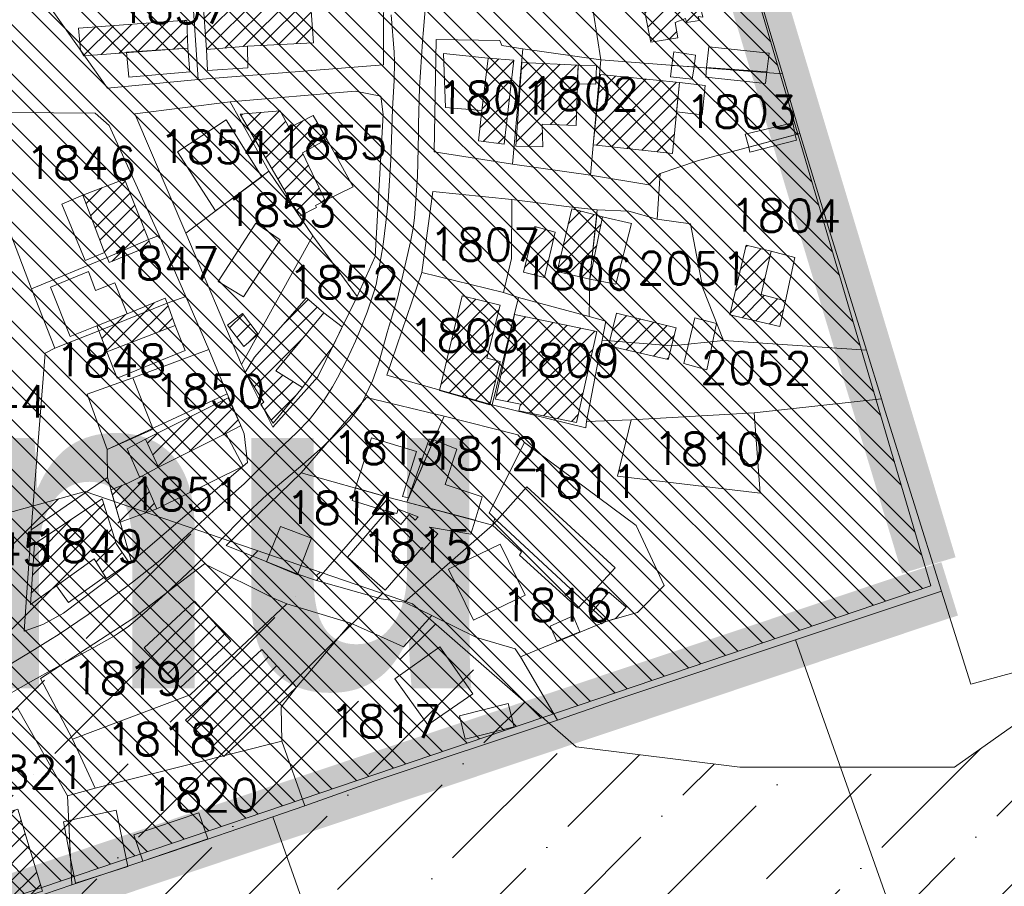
# Model space of a CAD drawing. Header units: metres. Extents: x 578835 to 593571, y 248557 to 255108.
# Tile 218 of 251: x 589964 to 590070, y 254173 to 254266. Entities that reach past the tile are written whole.
import ezdxf

# ---------------------------------------------------------------- set-up
doc = ezdxf.new("R2010")
doc.units = ezdxf.units.M
doc.linetypes.add('CACHEX2', pattern=[0.75, 0.5, -0.25])
doc.linetypes.add('SOLID_LINE', pattern=[0])
for name, color, linetype, lineweight in [('Cad-BATIMENT_BATI_LEGER13', 7, 'SOLID_LINE', 0), ('Cad-BATIMENT_BATI_PRIVE12', 7, 'SOLID_LINE', 0), ('Cad-BATIMENT_BATI_PRIVE12_HACH', 7, 'SOLID_LINE', 0), ('Cad-PARCELLAIRE_PARCELLE1', 250, 'SOLID_LINE', 0), ('Cad-PARCELLAIRE_PARCELLE1_', 250, 'SOLID_LINE', 0), ('Cad-RESEAU_ROUT_LIMITE_DE_VOIE_P23', 8, 'SOLID_LINE', 0), ('Cad-TOPONYMIE_NUMERO_DE_PARCELL182', 250, 'SOLID_LINE', 0), ('PLU', 7, 'CACHEX2', 5), ('PPRI global - contour', 152, 'Continuous', 5), ('PPRI global - hachures', 152, 'Continuous', 5), ('Zoom_Bâti hachures', 250, 'Continuous', 5)]:
    doc.layers.add(name, color=color, linetype=linetype, lineweight=lineweight)
doc.layers.add('PLU nom', color=7, linetype='Continuous')
doc.styles.get("Standard").update_dxf_attribs({"font": 'arialbd_0.ttf', "height": 50})
doc.styles.add('TEXTSTYLE_45_11', font='txt.shx', dxfattribs={"oblique": 50})

msp = doc.modelspace()

# ---------------------------------------------------------------- hatches: boundary and pattern name
at = {"layer": 'Cad-BATIMENT_BATI_PRIVE12_HACH', "ltscale": 0.4}
h = msp.add_hatch(dxfattribs=at)
h.set_pattern_fill('ANSI31', color=256, scale=0.4, style=0)
h.paths.add_polyline_path([(590037.18, 254265.95), (590037.05, 254266.38), (590037.55, 254266.31), (590037.05, 254268.38), (590034.22, 254267.7), (590033.31, 254271.64), (590030.49, 254270.95), (590031.94, 254263.61), (590034.86, 254264.08), (590034.56, 254265.73), (590035.68, 254266.15), (590035.79, 254265.72)])
h = msp.add_hatch(dxfattribs=at)
h.set_pattern_fill('ANSI31', color=256, scale=0.4, style=0)
h.paths.add_polyline_path([(589995.76, 254263.56), (589995.38, 254268.99), (589983.9, 254268.25), (589984.28, 254262.82), (589988.71, 254263.18)])
h = msp.add_hatch(dxfattribs=at)
h.set_pattern_fill('ANSI31', color=256, scale=0.4, style=0)
h.paths.add_polyline_path([(589982.29, 254262.98), (589982.2, 254265.98), (589970.58, 254265.11), (589970.77, 254262.78), (589971.15, 254262.15)])
h = msp.add_hatch(dxfattribs=at)
h.set_pattern_fill('ANSI31', color=256, scale=0.4, style=0)
h.paths.add_polyline_path([(590016.21, 254252.69), (590017.26, 254261.7), (590014.52, 254261.91), (590013.84, 254256.28), (590013.46, 254253.02)])
h = msp.add_hatch(dxfattribs=at)
h.set_pattern_fill('ANSI31', color=256, scale=0.4, style=0)
h.paths.add_polyline_path([(590023.95, 254254.68), (590024.15, 254261.16), (590018.11, 254261.44), (590017.46, 254252.46), (590020.36, 254252.37), (590020.31, 254254.82)])
h = msp.add_hatch(dxfattribs=at)
h.set_pattern_fill('ANSI31', color=256, scale=0.4, style=0)
h.paths.add_polyline_path([(590034.27, 254251.66), (590035.02, 254259.3), (590026.54, 254260.14), (590025.77, 254252.6)])
h = msp.add_hatch(dxfattribs=at)
h.set_pattern_fill('ANSI31', color=256, scale=0.4, style=0)
h.paths.add_polyline_path([(589997.03, 254246.62), (589994.61, 254251.76), (589997.21, 254253.21), (589995.75, 254255.76), (589993.15, 254254.42), (589992.18, 254256.24), (589987.92, 254255.88), (589994.28, 254244.93), (589996.1, 254245.87), (589996, 254246.08)])
h = msp.add_hatch(dxfattribs=at)
h.set_pattern_fill('ANSI31', color=256, scale=0.4, style=0)
h.paths.add_polyline_path([(589971.02, 254247.2), (589973.35, 254241.04), (589973.64, 254240.51), (589978.09, 254242.44), (589975.49, 254248.92)])
h = msp.add_hatch(dxfattribs=at)
h.set_pattern_fill('ANSI31', color=256, scale=0.4, style=0)
h.paths.add_polyline_path([(590025.42, 254238.31), (590026.17, 254245.06), (590023.47, 254245.73), (590021.9, 254239.02), (590025.43, 254238.19)])
h = msp.add_hatch(dxfattribs=at)
h.set_pattern_fill('ANSI31', color=256, scale=0.4, style=0)
h.paths.add_polyline_path([(590025.43, 254238.19), (590026.76, 254244.89), (590026.17, 254245.06), (590025.42, 254238.31)])
h = msp.add_hatch(dxfattribs=at)
h.set_pattern_fill('ANSI31', color=256, scale=0.4, style=0)
h.paths.add_polyline_path([(590019.52, 254243.83), (590018.28, 254238.93), (590020.56, 254238.35), (590021.71, 254243.24)])
h = msp.add_hatch(dxfattribs=at)
h.set_pattern_fill('ANSI31', color=256, scale=0.4, style=0)
h.paths.add_polyline_path([(589973.64, 254240.51), (589973.86, 254239.97), (589978.31, 254241.79), (589978.09, 254242.44)])
h = msp.add_hatch(dxfattribs=at)
h.set_pattern_fill('ANSI31', color=256, scale=0.4, style=0)
h.paths.add_polyline_path([(590043.78, 254236.52), (590044.87, 254241.18), (590042.18, 254241.84), (590040.43, 254234.34), (590045.8, 254233.12), (590046.39, 254235.85)])
h = msp.add_hatch(dxfattribs=at)
h.set_pattern_fill('ANSI31', color=256, scale=0.4, style=0)
h.paths.add_polyline_path([(590014.7, 254224.7), (590015.79, 254229.36), (590014.36, 254229.69), (590015.78, 254235.38), (590011.73, 254236.38), (590009.3, 254226.24)])
h = msp.add_hatch(dxfattribs=at)
h.set_pattern_fill('ANSI31', color=256, scale=0.4, style=0)
h.paths.add_polyline_path([(589972.74, 254232.64), (589980.07, 254235.6), (589979.86, 254236.14), (589975.8, 254234.45), (589972.53, 254233.17)])
h = msp.add_hatch(dxfattribs=at)
h.set_pattern_fill('ANSI31', color=256, scale=0.4, style=0)
h.paths.add_polyline_path([(589973.59, 254230.37), (589980.93, 254233.22), (589980.07, 254235.6), (589972.74, 254232.64)])
h = msp.add_hatch(dxfattribs=at)
h.set_pattern_fill('ANSI31', color=256, scale=0.4, style=0)
h.paths.add_polyline_path([(589991.46, 254222.73), (589994.6, 254226.57), (589991.73, 254228.33), (589996.89, 254234.56), (589995.03, 254236.19), (589989.46, 254229.8), (589988.44, 254228.17), (589990.45, 254224.99), (589990.14, 254224.74)])
h = msp.add_hatch(dxfattribs=at)
h.set_pattern_fill('ANSI31', color=256, scale=0.4, style=0)
h.paths.add_polyline_path([(589989.83, 254232.29), (589988.16, 254234.49), (589986.54, 254233.24), (589988.29, 254230.94)])
h = msp.add_hatch(dxfattribs=at)
h.set_pattern_fill('ANSI31', color=256, scale=0.4, style=0)
h.paths.add_polyline_path([(590024, 254222.8), (590026.15, 254232.57), (590017.35, 254234.39), (590015.3, 254225.3), (590017.99, 254224.75), (590017.8, 254224.06)])
h = msp.add_hatch(dxfattribs=at)
h.set_pattern_fill('ANSI31', color=256, scale=0.4, style=0)
h.paths.add_polyline_path([(590034.69, 254232.96), (590028.29, 254234.54), (590027.43, 254231.01), (590033.83, 254229.55)])
h = msp.add_hatch(dxfattribs=at)
h.set_pattern_fill('ANSI31', color=256, scale=0.4, style=0)
h.paths.add_polyline_path([(589979.16, 254218.02), (589986.36, 254221.63), (589987.94, 254222.43), (589987.94, 254222.54), (589986.62, 254225.45), (589977.76, 254221.02)])
h = msp.add_hatch(dxfattribs=at)
h.set_pattern_fill('ANSI31', color=256, scale=0.4, style=0)
h.paths.add_polyline_path([(589975.85, 254216.29), (589974.02, 254215.57), (589975.05, 254212.09), (589978.97, 254213.54), (589977.43, 254217.08)])
h = msp.add_hatch(dxfattribs=at)
h.set_pattern_fill('ANSI31', color=256, scale=0.4, style=0)
h.paths.add_polyline_path([(589968.21, 254205.27), (589972.25, 254208.17), (589973.41, 254206.27), (589973.58, 254206.06), (589976, 254207.72), (589974.59, 254209.82), (589973.11, 254214.6), (589965.86, 254209.76), (589965.41, 254203.25)])
h = msp.add_hatch(dxfattribs=at)
h.set_pattern_fill('ANSI31', color=256, scale=0.4, style=0)
h.paths.add_polyline_path([(589977.6, 254198.6), (589981.5, 254194.35), (589986.92, 254199.38), (589983.02, 254203.63)])
h = msp.add_hatch(dxfattribs=at)
h.set_pattern_fill('ANSI31', color=256, scale=0.4, style=0)
h.paths.add_polyline_path([(589982.04, 254190.84), (589986.16, 254186.95), (589993.94, 254194.4), (589990.22, 254198.44)])
h = msp.add_hatch(dxfattribs=at)
h.set_pattern_fill('ANSI31', color=256, scale=0.4, style=0)
h.paths.add_polyline_path([(589964.06, 254181.29), (589960.6, 254180.22), (589958.99, 254179.74), (589961.63, 254170.93), (589966.7, 254172.48)])
at = {"layer": 'PPRI global - hachures', "ltscale": 0.4}
h = msp.add_hatch(dxfattribs=at)
h.set_pattern_fill('ANSI36', color=256, scale=2, style=0)
h.paths.add_polyline_path([(590256.64, 254237.65), (590216.05, 254376.92), (590196.3, 254443.81), (590176.56, 254504.12), (590159, 254567.73), (590152.42, 254557.86), (590171.07, 254495.35), (590185.33, 254453.68), (590201.79, 254323.18), (590228.12, 254263.97), (590228.12, 254226.68), (590218.24, 254212.43), (590169.85, 254215.39), (590146.81, 254220.88), (590132.55, 254234.04), (590110.61, 254234.04), (590099.64, 254221.97), (590090.86, 254204.43), (590064.53, 254185.79), (590041.49, 254185.79), (590023.94, 254187.98), (590006.39, 254203.33), (589971.28, 254215.39), (589951.53, 254209.91), (589935.08, 254198.95), (589929.59, 254179.21), (589930.69, 254150.69), (589953.73, 254116.7), (590003.1, 254052), (590030.52, 254002.65), (590083.18, 253931.37), (590118.33, 253897), (590136.32, 253884.05), (590366.81, 253890.83), (590352.09, 253937.18), (590316.98, 254047.94)])
at = {"layer": 'Zoom_Bâti hachures', "ltscale": 0.4}
h = msp.add_hatch(dxfattribs=at)
h.set_pattern_fill('ANSI32', color=256, scale=10, angle=90, style=0)
h.set_pattern_definition([(135, (0, 0), (-2.65165043, -2.65165043), []), (135, (1e-16, 1.7678), (-2.65165043, -2.65165043), [])])
h.paths.add_polyline_path([(589628.44, 254270.29), (589649.4, 254173.5), (589681.19, 254075.98), (590061.99, 254205.28), (590036.7, 254291.24), (590120.52, 254319.41), (590090.89, 254416.21), (589637.11, 254276.07)])

# ---------------------------------------------------------------- linework, layer by layer
at = {"layer": 'Cad-BATIMENT_BATI_LEGER13'}
for points in [[(589982.51, 254260.44), (589982.29, 254262.98), (589975.73, 254262.54), (589975.96, 254259.88), (589982.51, 254260.44), (589982.51, 254260.44)], [(589982.51, 254260.44), (589982.29, 254262.98), (589975.73, 254262.54), (589975.96, 254259.88), (589982.51, 254260.44), (589982.51, 254260.44)], [(589988.74, 254260.85), (589988.71, 254263.18), (589984.28, 254262.82), (589984.39, 254260.59), (589988.74, 254260.85), (589988.74, 254260.85)], [(589988.74, 254260.85), (589988.71, 254263.18), (589984.28, 254262.82), (589984.39, 254260.59), (589988.74, 254260.85), (589988.74, 254260.85)], [(590037.93, 254260.89), (590044.4, 254260.42), (590044.64, 254262.45), (590038.16, 254263.13), (590037.93, 254260.89), (590037.93, 254260.89)], [(590037.93, 254260.89), (590044.4, 254260.42), (590044.64, 254262.45), (590038.16, 254263.13), (590037.93, 254260.89), (590037.93, 254260.89)], [(590013.84, 254256.28), (590014.52, 254261.91), (590009.71, 254262.39), (590009.94, 254256.62), (590013.84, 254256.28), (590013.84, 254256.28)], [(590013.84, 254256.28), (590014.52, 254261.91), (590009.71, 254262.39), (590009.94, 254256.62), (590013.84, 254256.28), (590013.84, 254256.28)], [(590034.2, 254261.12), (590036.61, 254260.99), (590036.75, 254262.23), (590034.41, 254262.59), (590034.2, 254261.12), (590034.2, 254261.12)], [(590034.2, 254261.12), (590036.61, 254260.99), (590036.75, 254262.23), (590034.41, 254262.59), (590034.2, 254261.12), (590034.2, 254261.12)], [(590026.05, 254259.1), (590026.12, 254261.11), (590024.15, 254261.16), (590024.07, 254259.15), (590026.05, 254259.1), (590026.05, 254259.1)], [(590026.05, 254259.1), (590026.12, 254261.11), (590024.15, 254261.16), (590024.07, 254259.15), (590026.05, 254259.1), (590026.05, 254259.1)], [(590034.2, 254261.12), (590034.07, 254259.89), (590036.39, 254259.64), (590036.61, 254260.99), (590034.2, 254261.12), (590034.2, 254261.12)], [(590034.2, 254261.12), (590034.07, 254259.89), (590036.39, 254259.64), (590036.61, 254260.99), (590034.2, 254261.12), (590034.2, 254261.12)], [(590037.93, 254260.89), (590037.86, 254259.87), (590044.25, 254259.18), (590044.4, 254260.42), (590037.93, 254260.89), (590037.93, 254260.89)], [(590037.93, 254260.89), (590037.86, 254259.87), (590044.25, 254259.18), (590044.4, 254260.42), (590037.93, 254260.89), (590037.93, 254260.89)], [(590035.02, 254259.3), (590034.71, 254256.15), (590037.46, 254255.82), (590037.77, 254258.97), (590035.02, 254259.3), (590035.02, 254259.3)], [(590035.02, 254259.3), (590034.71, 254256.15), (590037.46, 254255.82), (590037.77, 254258.97), (590035.02, 254259.3), (590035.02, 254259.3)], [(589985.25, 254245.5), (589990.22, 254249.16), (589986.4, 254255.3), (589981.17, 254251.85), (589985.25, 254245.5), (589985.25, 254245.5)], [(589985.25, 254245.5), (589990.22, 254249.16), (589986.4, 254255.3), (589981.17, 254251.85), (589985.25, 254245.5), (589985.25, 254245.5)], [(590042.45, 254252.34), (590047.45, 254253.66), (590047.17, 254254.97), (590042.08, 254253.76), (590042.45, 254252.34), (590042.45, 254252.34)], [(590042.45, 254252.34), (590047.45, 254253.66), (590047.17, 254254.97), (590042.08, 254253.76), (590042.45, 254252.34), (590042.45, 254252.34)], [(590042.45, 254252.34), (590042.58, 254251.8), (590047.57, 254253.12), (590047.45, 254253.66), (590042.45, 254252.34), (590042.45, 254252.34)], [(590042.45, 254252.34), (590042.58, 254251.8), (590047.57, 254253.12), (590047.45, 254253.66), (590042.45, 254252.34), (590042.45, 254252.34)], [(590000.03, 254248.09), (589997.21, 254253.21), (589994.61, 254251.76), (589997.03, 254246.62), (590000.03, 254248.09), (590000.03, 254248.09)], [(590000.03, 254248.09), (589997.21, 254253.21), (589994.61, 254251.76), (589997.03, 254246.62), (590000.03, 254248.09), (590000.03, 254248.09)], [(589973.35, 254241.04), (589971.02, 254247.2), (589968.79, 254246.23), (589971.27, 254240.2), (589973.35, 254241.04), (589973.35, 254241.04)], [(589973.35, 254241.04), (589971.02, 254247.2), (589968.79, 254246.23), (589971.27, 254240.2), (589973.35, 254241.04), (589973.35, 254241.04)], [(590028.19, 254237.66), (590029.87, 254244.15), (590026.76, 254244.89), (590025.43, 254238.19), (590028.19, 254237.66), (590028.19, 254237.66)], [(590028.19, 254237.66), (590029.87, 254244.15), (590026.76, 254244.89), (590025.43, 254238.19), (590028.19, 254237.66), (590028.19, 254237.66)], [(589988.25, 254236.29), (589992.19, 254242.41), (589989.57, 254244.2), (589985.56, 254237.95), (589988.25, 254236.29), (589988.25, 254236.29)], [(589988.25, 254236.29), (589992.19, 254242.41), (589989.57, 254244.2), (589985.56, 254237.95), (589988.25, 254236.29), (589988.25, 254236.29)], [(590046.39, 254235.85), (590047.4, 254240.5), (590044.87, 254241.18), (590043.78, 254236.52), (590046.39, 254235.85), (590046.39, 254235.85)], [(590046.39, 254235.85), (590047.4, 254240.5), (590044.87, 254241.18), (590043.78, 254236.52), (590046.39, 254235.85), (590046.39, 254235.85)], [(589974.45, 254237.79), (589972.38, 254236.95), (589971.63, 254239), (589967.56, 254237.32), (589969.66, 254232.04), (589972.53, 254233.17), (589975.8, 254234.45), (589974.45, 254237.79), (589974.45, 254237.79)], [(589974.45, 254237.79), (589972.38, 254236.95), (589971.63, 254239), (589967.56, 254237.32), (589969.66, 254232.04), (589972.53, 254233.17), (589975.8, 254234.45), (589974.45, 254237.79), (589974.45, 254237.79)], [(589994.6, 254226.57), (589997.85, 254230.96), (589998.83, 254233.05), (589996.89, 254234.56), (589991.73, 254228.33), (589994.6, 254226.57), (589994.6, 254226.57)], [(589994.6, 254226.57), (589997.85, 254230.96), (589998.83, 254233.05), (589996.89, 254234.56), (589991.73, 254228.33), (589994.6, 254226.57), (589994.6, 254226.57)], [(589974.73, 254227.57), (589981.99, 254230.52), (589980.93, 254233.22), (589973.59, 254230.37), (589974.73, 254227.57), (589974.73, 254227.57)], [(589974.73, 254227.57), (589981.99, 254230.52), (589980.93, 254233.22), (589973.59, 254230.37), (589974.73, 254227.57), (589974.73, 254227.57)], [(590039.01, 254233.44), (590036.66, 254234.02), (590035.51, 254229.12), (590037.96, 254228.45), (590039.01, 254233.44), (590039.01, 254233.44)], [(590039.01, 254233.44), (590036.66, 254234.02), (590035.51, 254229.12), (590037.96, 254228.45), (590039.01, 254233.44), (590039.01, 254233.44)], [(589978.58, 254222.09), (589976.38, 254227.59), (589976.38, 254227.59), (589971.5, 254225.84), (589973.65, 254219.89), (589978.58, 254222.09), (589978.58, 254222.09)], [(589978.58, 254222.09), (589976.38, 254227.59), (589976.38, 254227.59), (589971.5, 254225.84), (589973.65, 254219.89), (589978.58, 254222.09), (589978.58, 254222.09)], [(589988.22, 254218.11), (589986.36, 254221.63), (589979.16, 254218.02), (589978.93, 254217.88), (589977.43, 254217.08), (589978.97, 254213.54), (589988.22, 254218.11), (589988.22, 254218.11)], [(589988.22, 254218.11), (589986.36, 254221.63), (589979.16, 254218.02), (589978.93, 254217.88), (589977.43, 254217.08), (589978.97, 254213.54), (589988.22, 254218.11), (589988.22, 254218.11)], [(589979.16, 254218.02), (589977.76, 254221.02), (589975.79, 254219.96), (589977.11, 254216.95), (589977.43, 254217.08), (589978.93, 254217.88), (589979.16, 254218.02), (589979.16, 254218.02)], [(589979.16, 254218.02), (589977.76, 254221.02), (589975.79, 254219.96), (589977.11, 254216.95), (589977.43, 254217.08), (589978.93, 254217.88), (589979.16, 254218.02), (589979.16, 254218.02)], [(590003.84, 254214.75), (590005.78, 254214.25), (590005.98, 254214.7), (590005.32, 254214.87), (590006.81, 254219.69), (590001.98, 254221.17), (590000.29, 254215.78), (590003.84, 254214.75), (590003.84, 254214.75)], [(590003.84, 254214.75), (590005.78, 254214.25), (590005.98, 254214.7), (590005.32, 254214.87), (590006.81, 254219.69), (590001.98, 254221.17), (590000.29, 254215.78), (590003.84, 254214.75), (590003.84, 254214.75)], [(590008.67, 254220.95), (590005.98, 254214.7), (590005.78, 254214.25), (590013.11, 254212.3), (590013.88, 254214.82), (590009.9, 254216.15), (590011.15, 254219.93), (590008.67, 254220.95), (590008.67, 254220.95)], [(590008.67, 254220.95), (590005.98, 254214.7), (590005.78, 254214.25), (590013.11, 254212.3), (590013.88, 254214.82), (590009.9, 254216.15), (590011.15, 254219.93), (590008.67, 254220.95), (590008.67, 254220.95)], [(590005.98, 254214.7), (590008.67, 254220.95), (590008.17, 254221.02), (590005.98, 254214.7), (590005.98, 254214.7)], [(590005.98, 254214.7), (590008.67, 254220.95), (590008.17, 254221.02), (590005.98, 254214.7), (590005.98, 254214.7)], [(590002.78, 254213.54), (590003.84, 254214.75), (590000.29, 254215.78), (589999.92, 254214.42), (590002.78, 254213.54), (590002.78, 254213.54)], [(590002.78, 254213.54), (590003.84, 254214.75), (590000.29, 254215.78), (589999.92, 254214.42), (590002.78, 254213.54), (590002.78, 254213.54)], [(590002.78, 254213.54), (590003.84, 254214.75), (590000.29, 254215.78), (589999.92, 254214.42), (590002.78, 254213.54), (590002.78, 254213.54)], [(590002.78, 254213.54), (590003.84, 254214.75), (590000.29, 254215.78), (589999.92, 254214.42), (590002.78, 254213.54), (590002.78, 254213.54)], [(590028.13, 254207.21), (590018.66, 254215.89), (590015.42, 254212.27), (590024.8, 254203.59), (590028.13, 254207.21), (590028.13, 254207.21)], [(590028.13, 254207.21), (590018.66, 254215.89), (590015.42, 254212.27), (590024.8, 254203.59), (590028.13, 254207.21), (590028.13, 254207.21)], [(589999.43, 254208.36), (590003.45, 254204.8), (590007.43, 254209.37), (590007.61, 254209.16), (590009.12, 254210.84), (590008.23, 254211.56), (590012.66, 254210.82), (590013.11, 254212.3), (590005.78, 254214.25), (590003.84, 254214.75), (590002.78, 254213.54), (590004.72, 254213.04), (590004.85, 254213.49), (590006.99, 254212.67), (590006.68, 254212.31), (590006.05, 254212.93), (590005.15, 254211.85), (590003.56, 254213.17), (589999.43, 254208.36), (589999.43, 254208.36)], [(589999.43, 254208.36), (590003.45, 254204.8), (590007.43, 254209.37), (590007.61, 254209.16), (590009.12, 254210.84), (590008.23, 254211.56), (590012.66, 254210.82), (590013.11, 254212.3), (590005.78, 254214.25), (590003.84, 254214.75), (590002.78, 254213.54), (590004.72, 254213.04), (590004.85, 254213.49), (590006.99, 254212.67), (590006.68, 254212.31), (590006.05, 254212.93), (590005.15, 254211.85), (590003.56, 254213.17), (589999.43, 254208.36), (589999.43, 254208.36)], [(590024.8, 254203.59), (590015.42, 254212.27), (590014.97, 254211.79), (590018.09, 254208.93), (590017.88, 254208.57), (590024.13, 254202.86), (590024.8, 254203.59), (590024.8, 254203.59)], [(590024.8, 254203.59), (590015.42, 254212.27), (590014.97, 254211.79), (590018.09, 254208.93), (590017.88, 254208.57), (590024.13, 254202.86), (590024.8, 254203.59), (590024.8, 254203.59)], [(589994.07, 254206.45), (589995.56, 254210.37), (589992.24, 254211.65), (589990.74, 254207.84), (589994.07, 254206.45), (589994.07, 254206.45)], [(589994.07, 254206.45), (589995.56, 254210.37), (589992.24, 254211.65), (589990.74, 254207.84), (589994.07, 254206.45), (589994.07, 254206.45)], [(590018.49, 254204.28), (590015.8, 254209.74), (590010.26, 254207.04), (590012.95, 254201.59), (590018.49, 254204.28), (590018.49, 254204.28)], [(590018.49, 254204.28), (590015.8, 254209.74), (590010.26, 254207.04), (590012.95, 254201.59), (590018.49, 254204.28), (590018.49, 254204.28)], [(589969.51, 254203.48), (589973.41, 254206.27), (589972.25, 254208.17), (589968.21, 254205.27), (589969.51, 254203.48), (589969.51, 254203.48)], [(589969.51, 254203.48), (589973.41, 254206.27), (589972.25, 254208.17), (589968.21, 254205.27), (589969.51, 254203.48), (589969.51, 254203.48)], [(590028.18, 254201.76), (590029.31, 254202.97), (590027.44, 254204.6), (590025.8, 254202.67), (590027.13, 254201.45), (590028.18, 254201.76), (590028.18, 254201.76)], [(590028.18, 254201.76), (590029.31, 254202.97), (590027.44, 254204.6), (590025.8, 254202.67), (590027.13, 254201.45), (590028.18, 254201.76), (590028.18, 254201.76)], [(590026.66, 254201.18), (590027.13, 254201.45), (590027.13, 254201.45), (590025.8, 254202.67), (590025.49, 254202.3), (590026.66, 254201.18), (590026.66, 254201.18)], [(590026.66, 254201.18), (590027.13, 254201.45), (590027.13, 254201.45), (590025.8, 254202.67), (590025.49, 254202.3), (590026.66, 254201.18), (590026.66, 254201.18)], [(590024.34, 254200.32), (590023.62, 254202.04), (590021.15, 254200.94), (590021.87, 254199.33), (590024.34, 254200.32), (590024.34, 254200.32)], [(590024.34, 254200.32), (590023.62, 254202.04), (590021.15, 254200.94), (590021.87, 254199.33), (590024.34, 254200.32), (590024.34, 254200.32)], [(590012.87, 254193.66), (590009.32, 254198.71), (590004.5, 254195.29), (590008.04, 254190.35), (590012.87, 254193.66), (590012.87, 254193.66)], [(590012.87, 254193.66), (590009.32, 254198.71), (590004.5, 254195.29), (590008.04, 254190.35), (590012.87, 254193.66), (590012.87, 254193.66)], [(590017.3, 254190.14), (590016.67, 254192.64), (590011.42, 254191.31), (590012.05, 254188.8), (590017.3, 254190.14), (590017.3, 254190.14)], [(590017.3, 254190.14), (590016.67, 254192.64), (590011.42, 254191.31), (590012.05, 254188.8), (590017.3, 254190.14), (590017.3, 254190.14)], [(589970.25, 254173.34), (589975.86, 254175.15), (589974.61, 254181.18), (589969.52, 254180.07), (589969.68, 254176.19), (589970.25, 254173.34), (589970.25, 254173.34)], [(589970.25, 254173.34), (589975.86, 254175.15), (589974.61, 254181.18), (589969.52, 254180.07), (589969.68, 254176.19), (589970.25, 254173.34), (589970.25, 254173.34)], [(589976.49, 254178.55), (589977.46, 254175.73), (589984.43, 254178.1), (589983.46, 254180.92), (589976.49, 254178.55), (589976.49, 254178.55)], [(589976.49, 254178.55), (589977.46, 254175.73), (589984.43, 254178.1), (589983.46, 254180.92), (589976.49, 254178.55), (589976.49, 254178.55)], [(589968.96, 254179.92), (589969.68, 254176.19), (589969.52, 254180.07), (589968.96, 254179.92), (589968.96, 254179.92)], [(589968.96, 254179.92), (589969.68, 254176.19), (589969.52, 254180.07), (589968.96, 254179.92), (589968.96, 254179.92)]]:
    msp.add_lwpolyline(points, close=True, dxfattribs=at)
at = {"layer": 'Cad-BATIMENT_BATI_PRIVE12'}
for points in [[(590037.18, 254265.95), (590037.05, 254266.38), (590037.55, 254266.31), (590037.05, 254268.38), (590034.22, 254267.7), (590033.31, 254271.64), (590030.49, 254270.95), (590031.94, 254263.61), (590034.86, 254264.08), (590034.56, 254265.73), (590035.68, 254266.15), (590035.79, 254265.72), (590037.18, 254265.95), (590037.18, 254265.95)], [(589995.76, 254263.56), (589995.38, 254268.99), (589983.9, 254268.25), (589984.28, 254262.82), (589988.71, 254263.18), (589995.76, 254263.56), (589995.76, 254263.56)], [(589982.29, 254262.98), (589982.2, 254265.98), (589970.58, 254265.11), (589970.77, 254262.78), (589971.15, 254262.15), (589982.29, 254262.98), (589982.29, 254262.98)], [(590016.21, 254252.69), (590017.26, 254261.7), (590014.52, 254261.91), (590013.84, 254256.28), (590013.46, 254253.02), (590016.21, 254252.69), (590016.21, 254252.69)], [(590023.95, 254254.68), (590024.15, 254261.16), (590018.11, 254261.44), (590017.46, 254252.46), (590020.36, 254252.37), (590020.31, 254254.82), (590023.95, 254254.68), (590023.95, 254254.68)], [(590034.27, 254251.66), (590035.02, 254259.3), (590026.54, 254260.14), (590025.77, 254252.6), (590034.27, 254251.66), (590034.27, 254251.66)], [(589997.03, 254246.62), (589994.61, 254251.76), (589997.21, 254253.21), (589995.75, 254255.76), (589993.15, 254254.42), (589992.18, 254256.24), (589987.92, 254255.88), (589994.28, 254244.93), (589996.1, 254245.87), (589996, 254246.08), (589997.03, 254246.62), (589997.03, 254246.62)], [(589971.02, 254247.2), (589971.02, 254247.2), (589973.35, 254241.04), (589973.64, 254240.51), (589978.09, 254242.44), (589975.49, 254248.92), (589971.02, 254247.2), (589971.02, 254247.2)], [(590025.42, 254238.31), (590026.17, 254245.06), (590023.47, 254245.73), (590021.9, 254239.02), (590025.43, 254238.19), (590025.42, 254238.31), (590025.42, 254238.31)], [(590025.43, 254238.19), (590026.76, 254244.89), (590026.17, 254245.06), (590025.42, 254238.31), (590025.43, 254238.19), (590025.43, 254238.19)], [(590019.52, 254243.83), (590018.28, 254238.93), (590020.56, 254238.35), (590021.71, 254243.24), (590019.52, 254243.83), (590019.52, 254243.83)], [(589973.64, 254240.51), (589973.64, 254240.51), (589973.86, 254239.97), (589978.31, 254241.79), (589978.09, 254242.44), (589978.09, 254242.44), (589973.64, 254240.51), (589973.64, 254240.51)], [(590043.78, 254236.52), (590044.87, 254241.18), (590044.87, 254241.18), (590042.18, 254241.84), (590040.43, 254234.34), (590045.8, 254233.12), (590046.39, 254235.85), (590043.78, 254236.52), (590043.78, 254236.52)], [(590014.7, 254224.7), (590015.79, 254229.36), (590014.36, 254229.69), (590015.78, 254235.38), (590011.73, 254236.38), (590009.3, 254226.24), (590009.3, 254226.24), (590014.7, 254224.7), (590014.7, 254224.7), (590014.7, 254224.7)], [(589972.74, 254232.64), (589980.07, 254235.6), (589979.86, 254236.14), (589975.8, 254234.45), (589972.53, 254233.17), (589972.74, 254232.64), (589972.74, 254232.64)], [(589973.59, 254230.37), (589980.93, 254233.22), (589980.07, 254235.6), (589972.74, 254232.64), (589973.59, 254230.37), (589973.59, 254230.37)], [(589991.46, 254222.73), (589994.6, 254226.57), (589991.73, 254228.33), (589996.89, 254234.56), (589995.03, 254236.19), (589989.46, 254229.8), (589988.44, 254228.17), (589990.45, 254224.99), (589990.14, 254224.74), (589991.46, 254222.73), (589991.46, 254222.73)], [(589989.83, 254232.29), (589988.16, 254234.49), (589986.54, 254233.24), (589988.29, 254230.94), (589989.83, 254232.29), (589989.83, 254232.29)], [(590024, 254222.8), (590026.15, 254232.57), (590017.35, 254234.39), (590015.3, 254225.3), (590017.99, 254224.75), (590017.8, 254224.06), (590024, 254222.8), (590024, 254222.8)], [(590034.69, 254232.96), (590028.29, 254234.54), (590027.43, 254231.01), (590033.83, 254229.55), (590034.69, 254232.96), (590034.69, 254232.96)], [(589979.16, 254218.02), (589986.36, 254221.63), (589987.94, 254222.43), (589987.94, 254222.54), (589986.62, 254225.45), (589977.76, 254221.02), (589979.16, 254218.02), (589979.16, 254218.02)], [(589975.85, 254216.29), (589974.02, 254215.57), (589975.05, 254212.09), (589978.97, 254213.54), (589977.43, 254217.08), (589975.85, 254216.29), (589975.85, 254216.29)], [(589968.21, 254205.27), (589972.25, 254208.17), (589973.41, 254206.27), (589973.58, 254206.06), (589976, 254207.72), (589974.59, 254209.82), (589973.11, 254214.6), (589965.86, 254209.76), (589965.41, 254203.25), (589968.21, 254205.27), (589968.21, 254205.27)], [(589977.6, 254198.6), (589981.5, 254194.35), (589986.92, 254199.38), (589983.02, 254203.63), (589977.6, 254198.6), (589977.6, 254198.6)], [(589982.04, 254190.84), (589986.16, 254186.95), (589993.94, 254194.4), (589990.22, 254198.44), (589982.04, 254190.84), (589982.04, 254190.84)], [(589964.06, 254181.29), (589960.6, 254180.22), (589958.99, 254179.74), (589961.63, 254170.93), (589966.7, 254172.48), (589964.06, 254181.29), (589964.06, 254181.29)]]:
    msp.add_lwpolyline(points, close=True, dxfattribs=at)
at = {"layer": 'Cad-PARCELLAIRE_PARCELLE1'}
for points in [[(590023.51, 254334.13), (590030.64, 254311.1), (590032.81, 254304.03), (590035.19, 254296.32), (590038.26, 254286.33), (590041.24, 254276.43), (590046.07, 254260.23), (590047.93, 254253.81), (590051.11, 254243.38), (590055.08, 254230.56), (590056.68, 254225.34), (590056.9, 254224.58), (590063.12, 254204.71), (590066.27, 254194.72), (590146.61, 254216.45), (590084.12, 254417.5), (590005.81, 254392.38), (590007.51, 254386.84), (590016.1, 254358.36), (590017.69, 254353.15), (590021.71, 254339.77), (590023.51, 254334.13), (590023.51, 254334.13)], [(590041.24, 254276.43), (590026.78, 254278.78), (590024.23, 254276.78), (590026.58, 254261.71), (590046.07, 254260.23), (590041.24, 254276.43), (590041.24, 254276.43)], [(589983.4, 254259.62), (590003.29, 254261.18), (590003.33, 254272.45), (589983.78, 254269.79), (589982.71, 254269.7), (589983.4, 254259.62), (589983.4, 254259.62)], [(589974.81, 254268.59), (589982.71, 254269.7), (589983.4, 254259.62), (589973.67, 254258.68), (589967.49, 254267.42), (589974.81, 254268.59), (589974.81, 254268.59)], [(590017.13, 254250.54), (590018.23, 254262.89), (590015.98, 254263.26), (590015.76, 254263.8), (590008.92, 254263.9), (590008.7, 254251.84), (590017.13, 254250.54), (590017.13, 254250.54)], [(590017.13, 254250.54), (590025.47, 254249.35), (590026.58, 254261.71), (590018.23, 254262.89), (590017.13, 254250.54), (590017.13, 254250.54)], [(590025.47, 254249.35), (590031.74, 254248.32), (590032.95, 254249.54), (590036.96, 254250.88), (590047.93, 254253.81), (590046.07, 254260.23), (590026.58, 254261.71), (590025.47, 254249.35), (590025.47, 254249.35)], [(589986.82, 254257.23), (589990.99, 254249.78), (589995.7, 254242.83), (590000.45, 254236.31), (590002.4, 254240.6), (590003.26, 254255.84), (590003, 254257.81), (590000.23, 254258.36), (589986.82, 254257.23), (589986.82, 254257.23)], [(589986.82, 254257.23), (589976.62, 254255.92), (589982.08, 254243.12), (589990.99, 254249.78), (589986.82, 254257.23), (589986.82, 254257.23)], [(589979.21, 254242.87), (589973.84, 254254.68), (589972.34, 254256.01), (589958.89, 254256.1), (589962.24, 254245.79), (589965.52, 254237.15), (589973.64, 254240.51), (589978.09, 254242.44), (589979.21, 254242.87), (589979.21, 254242.87)], [(590055.08, 254230.56), (590039.75, 254231.61), (590037.54, 254237.22), (590036.22, 254244.13), (590032.63, 254244.61), (590032.95, 254249.54), (590036.96, 254250.88), (590047.93, 254253.81), (590051.11, 254243.38), (590055.08, 254230.56), (590055.08, 254230.56)], [(589982.08, 254243.12), (589990.99, 254249.78), (589995.7, 254242.83), (589988.04, 254229.02), (589982.08, 254243.12), (589982.08, 254243.12)], [(590017.04, 254246.74), (590017, 254240.39), (590016.16, 254236.74), (590007.4, 254238.9), (590008.56, 254247.59), (590017.04, 254246.74), (590017.04, 254246.74)], [(590017.77, 254236.21), (590016.16, 254236.74), (590017, 254240.39), (590017.04, 254246.74), (590023.21, 254245.93), (590026.2, 254245.62), (590025.42, 254238.31), (590025.35, 254234.17), (590017.77, 254236.21), (590017.77, 254236.21)], [(590025.35, 254234.17), (590027.13, 254233.66), (590026.72, 254231.62), (590034.2, 254231.03), (590039.75, 254231.61), (590037.54, 254237.22), (590036.22, 254244.13), (590032.63, 254244.61), (590029.59, 254245.47), (590026.2, 254245.62), (590025.42, 254238.31), (590025.35, 254234.17), (590025.35, 254234.17)], [(589965.52, 254237.15), (589973.64, 254240.51), (589978.09, 254242.44), (589979.21, 254242.87), (589982.07, 254236.32), (589980.07, 254235.6), (589972.74, 254232.64), (589968.04, 254230.79), (589965.52, 254237.15), (589965.52, 254237.15)], [(589995.7, 254242.83), (590000.45, 254236.31), (589996.23, 254227.7), (589991.41, 254222.28), (589988.04, 254229.02), (589995.7, 254242.83), (589995.7, 254242.83)], [(590158.36, 253886.24), (590050.32, 254191.36), (590047.49, 254199.48), (590063.12, 254204.71), (590066.27, 254194.72), (590146.61, 254216.45), (590232.24, 254239.73), (590335.16, 253941.54), (590304.27, 253930.79), (590160.92, 253879.33), (590158.36, 253886.24), (590158.36, 253886.24)], [(590016.16, 254236.74), (590007.4, 254238.9), (590003.63, 254227.89), (590014.95, 254224.71), (590017.77, 254236.21), (590016.16, 254236.74), (590016.16, 254236.74)], [(589984.53, 254230.62), (589982.07, 254236.32), (589980.07, 254235.6), (589972.74, 254232.64), (589968.04, 254230.79), (589967, 254230.25), (589965.48, 254211.28), (589973.66, 254216.88), (589973.65, 254219.89), (589971.5, 254225.84), (589976.38, 254227.59), (589984.53, 254230.62), (589984.53, 254230.62)], [(590025.35, 254234.17), (590017.77, 254236.21), (590014.95, 254224.71), (590024.97, 254222.22), (590025.07, 254222.9), (590026.72, 254231.62), (590027.13, 254233.66), (590025.35, 254234.17), (590025.35, 254234.17)], [(590025.07, 254222.9), (590026.72, 254231.62), (590034.2, 254231.03), (590039.75, 254231.61), (590055.08, 254230.56), (590056.68, 254225.34), (590043.04, 254223.85), (590029.84, 254223.08), (590025.07, 254222.9), (590025.07, 254222.9)], [(589973.65, 254219.89), (589978.65, 254222.21), (589986.5, 254225.88), (589984.53, 254230.62), (589976.38, 254227.59), (589971.5, 254225.84), (589973.65, 254219.89), (589973.65, 254219.89)], [(589973.66, 254216.88), (589973.65, 254219.89), (589978.65, 254222.21), (589986.5, 254225.88), (589987.94, 254222.54), (589988.35, 254221.57), (589988.68, 254218.49), (589976.24, 254207.85), (589973.66, 254216.88), (589973.66, 254216.88)], [(590009.78, 254223.49), (590001.45, 254225.47), (589994.46, 254217.41), (590003.84, 254214.75), (590005.78, 254214.25), (590009.78, 254223.49), (590009.78, 254223.49)], [(590043.04, 254223.85), (590029.84, 254223.08), (590028.37, 254217.05), (590043.69, 254215.22), (590043.04, 254223.85), (590043.04, 254223.85)], [(590018.42, 254220.66), (590017.69, 254221.49), (590009.78, 254223.49), (590005.78, 254214.25), (590014.97, 254211.79), (590015.24, 254212.48), (590014.61, 254213.1), (590018.42, 254220.66), (590018.42, 254220.66)], [(590027.13, 254201.45), (590030.51, 254202.4), (590033.39, 254205.32), (590030.38, 254211.76), (590018.42, 254220.66), (590014.61, 254213.1), (590015.24, 254212.48), (590015.42, 254212.27), (590024.8, 254203.59), (590027.13, 254201.45), (590027.13, 254201.45)], [(589993.98, 254206.56), (589996.1, 254205.85), (590003.84, 254214.75), (589994.46, 254217.41), (589986.39, 254209.6), (589993.98, 254206.56), (589993.98, 254206.56)], [(589965.48, 254211.28), (589964.74, 254200.41), (589966.75, 254201.13), (589968.96, 254202.32), (589976.24, 254207.85), (589973.66, 254216.88), (589965.48, 254211.28), (589965.48, 254211.28)], [(590005.78, 254214.25), (590003.84, 254214.75), (589996.1, 254205.85), (590003.03, 254203.86), (590005.53, 254203.52), (590014.97, 254211.79), (590005.78, 254214.25), (590005.78, 254214.25)], [(590017.98, 254197.66), (590027.13, 254201.45), (590024.8, 254203.59), (590015.42, 254212.27), (590015.24, 254212.48), (590014.97, 254211.79), (590005.53, 254203.52), (590008.46, 254202.1), (590013.27, 254199.72), (590017.41, 254198.5), (590017.98, 254197.66), (590017.98, 254197.66)], [(589992.93, 254203.35), (589991.57, 254203.91), (589984.09, 254207.62), (589976.5, 254201.85), (589966.49, 254195.32), (589969.93, 254188.81), (589982.55, 254193.56), (589992.93, 254203.35), (589992.93, 254203.35)], [(589999.79, 254201.25), (589992.93, 254203.35), (589982.55, 254193.56), (589969.93, 254188.81), (589972.35, 254183.55), (589992.37, 254188.59), (589992.31, 254192.26), (589993.94, 254194.4), (589999.79, 254201.25), (589999.79, 254201.25)], [(589999.79, 254201.25), (589993.94, 254194.4), (589992.31, 254192.26), (589992.37, 254188.59), (589994.85, 254181.66), (590002.29, 254184.3), (590021.93, 254190.86), (590017.98, 254197.66), (590017.41, 254198.5), (590013.27, 254199.72), (590008.46, 254202.1), (590005.44, 254198.72), (589999.79, 254201.25), (589999.79, 254201.25)], [(590099.6, 253873.47), (590158.36, 253886.24), (590050.32, 254191.36), (590047.49, 254199.48), (590028.73, 254193.21), (590021.93, 254190.86), (590002.29, 254184.3), (589994.85, 254181.66), (589991.4, 254180.48), (590016.34, 254109.68), (590099.6, 253873.47), (590099.6, 253873.47)], [(589958.16, 254180.79), (589955.14, 254190.34), (589958.03, 254191.26), (589959.26, 254191.25), (589960.97, 254190.5), (589964.05, 254192.1), (589969.38, 254182.74), (589969.85, 254173.19), (589958.08, 254169.18), (589958.16, 254180.79), (589958.16, 254180.79)], [(589994.85, 254181.66), (589992.37, 254188.59), (589972.35, 254183.55), (589969.38, 254182.74), (589969.85, 254173.19), (589980.59, 254176.77), (589991.4, 254180.48), (589994.85, 254181.66), (589994.85, 254181.66)]]:
    msp.add_lwpolyline(points, close=True, dxfattribs=at)
msp.add_lwpolyline([(589849.85, 254133.3), (589907.25, 254152.29), (589911.1, 254153.51), (589917.83, 254155.76), (589939.15, 254162.91), (589941.8, 254163.81), (589958.08, 254169.18), (589969.85, 254173.19), (589980.59, 254176.77), (589991.4, 254180.48), (590016.34, 254109.68), (590099.6, 253873.47)], dxfattribs=at)
at = {"layer": 'Cad-PARCELLAIRE_PARCELLE1_'}
for points in [[(589962.12, 254276.44), (589967.14, 254277.42), (589972.7, 254278), (589983.03, 254279.65), (589999.58, 254281.72), (590001.17, 254281.41), (590002.89, 254280.55), (590003.33, 254272.45), (590003.29, 254261.18), (589983.4, 254259.62), (589973.67, 254258.68), (589967.49, 254267.42), (589965.86, 254267.17), (589962.12, 254276.44), (589962.12, 254276.44)], [(589976.62, 254255.92), (589986.82, 254257.23), (590000.23, 254258.36), (590003, 254257.81), (590003.26, 254255.84), (590002.4, 254240.6), (590000.45, 254236.31), (589996.23, 254227.7), (589991.41, 254222.28), (589988.04, 254229.02), (589982.08, 254243.12), (589976.62, 254255.92), (589976.62, 254255.92)], [(589958.89, 254256.1), (589972.34, 254256.01), (589973.84, 254254.68), (589979.21, 254242.87), (589982.07, 254236.32), (589984.53, 254230.62), (589986.5, 254225.88), (589987.94, 254222.54), (589988.35, 254221.57), (589988.68, 254218.49), (589976.24, 254207.85), (589968.96, 254202.32), (589966.75, 254201.13), (589964.74, 254200.41), (589965.48, 254211.28), (589967, 254230.25), (589968.04, 254230.79), (589965.52, 254237.15), (589962.24, 254245.79), (589958.89, 254256.1), (589958.89, 254256.1)]]:
    msp.add_lwpolyline(points, close=True, dxfattribs=at)
msp.add_lwpolyline([(589964.05, 254192.1), (589969.38, 254182.74), (589972.35, 254183.55), (589969.93, 254188.81), (589966.49, 254195.32), (589976.5, 254201.85), (589984.09, 254207.62), (589991.57, 254203.91), (589992.93, 254203.35), (589999.79, 254201.25), (590005.44, 254198.72), (590008.46, 254202.1), (590005.53, 254203.52), (590003.03, 254203.86), (589996.1, 254205.85), (589993.98, 254206.56), (589986.39, 254209.6), (589994.46, 254217.41), (590001.45, 254225.47), (590009.78, 254223.49), (590017.69, 254221.49), (590018.42, 254220.66), (590030.38, 254211.76), (590033.39, 254205.32), (590030.51, 254202.4), (590027.13, 254201.45), (590017.98, 254197.66), (590021.93, 254190.86), (590028.73, 254193.21), (590047.49, 254199.48), (590063.12, 254204.71), (590056.9, 254224.58), (590056.68, 254225.34), (590043.04, 254223.85), (590043.69, 254215.22), (590028.37, 254217.05), (590029.84, 254223.08), (590025.07, 254222.9), (590024.97, 254222.22), (590014.95, 254224.71), (590003.63, 254227.89), (590007.4, 254238.9), (590008.56, 254247.59), (590017.04, 254246.74), (590023.21, 254245.93), (590026.2, 254245.62), (590029.59, 254245.47), (590032.63, 254244.61), (590032.95, 254249.54), (590031.74, 254248.32), (590025.47, 254249.35), (590017.13, 254250.54), (590008.7, 254251.84), (590008.92, 254263.9), (590015.76, 254263.8), (590015.98, 254263.26), (590018.23, 254262.89), (590026.58, 254261.71), (590024.23, 254276.78)], dxfattribs=at)
at = {"layer": 'Cad-RESEAU_ROUT_LIMITE_DE_VOIE_P23'}
for points in [[(590007.82, 254267.95), (590007.52, 254264.54), (590007.45, 254263.69), (590007.13, 254258.76), (590007.04, 254254.81), (590007.02, 254253.83), (590006.93, 254249.19), (590006.6, 254244.77), (590006.46, 254243.67), (590006.19, 254242.2), (590005.67, 254240.02), (590004.77, 254236.16), (590003.88, 254233.19), (590003.66, 254232.45), (590002.77, 254229.19), (590002.26, 254227.65), (590002.09, 254227.27), (590000.93, 254224.81), (590000.57, 254224.25), (589999.67, 254223.1), (589998.67, 254222.03), (589998.15, 254221.5), (589996.78, 254220.2), (589994.62, 254218.3), (589990.77, 254215.04), (589988.24, 254212.66), (589987.62, 254212.04), (589985.11, 254209.47), (589984.49, 254208.81), (589982.87, 254207.2), (589979.89, 254204.42), (589977.61, 254202.35), (589975.96, 254200.94), (589974.75, 254200.11), (589974.43, 254199.91), (589972.22, 254198.66), (589971.67, 254198.35), (589968.56, 254196.73), (589965.11, 254194.77), (589961.95, 254192.98)], [(590004.12, 254266.57), (590004.42, 254262.54), (590004.45, 254261.53), (590004.41, 254259.51), (590004.26, 254256.46), (590004.08, 254250.98), (590003.77, 254246.55), (590003.67, 254245.44), (590003.25, 254241.9), (590003.11, 254241.03), (590002.48, 254237.62), (590002.25, 254236.78), (590001.53, 254234.64), (590000.7, 254232.56), (590000.26, 254231.52), (589999.34, 254229.52), (589998.34, 254227.58), (589997.8, 254226.62), (589996.87, 254225.16), (589995.85, 254223.76), (589995.3, 254223.1), (589993.99, 254221.72), (589991.92, 254219.76), (589988.33, 254216.22), (589985.7, 254213.89), (589985.06, 254213.32), (589981.34, 254209.9), (589979.29, 254208), (589976.35, 254205.65), (589975.6, 254205.08), (589972.4, 254202.76), (589971.59, 254202.18), (589968.38, 254200.02), (589967.57, 254199.51), (589965.83, 254198.44), (589961.98, 254196.1)]]:
    msp.add_lwpolyline(points, dxfattribs=at)
at = {"layer": 'PLU', "color": 7, "ltscale": 2, "const_width": 6}
for points in [[(590036.85, 254290.21), (590061.77, 254207.47)], [(589626.72, 254271.68), (589648.86, 254176.78), (589681.25, 254076.79), (590063.14, 254204.67), (590064.01, 254204.94)]]:
    msp.add_lwpolyline(points, dxfattribs=at)
at = {"layer": 'PPRI global - contour'}
msp.add_lwpolyline([(590228.12, 254226.68), (590218.24, 254212.43), (590169.85, 254215.39), (590146.81, 254220.88), (590132.55, 254234.04), (590110.61, 254234.04), (590099.64, 254221.97), (590090.86, 254204.43), (590064.53, 254185.79), (590041.49, 254185.79), (590023.94, 254187.98), (590006.39, 254203.33), (589971.28, 254215.39), (589951.53, 254209.91), (589935.08, 254198.95), (589929.59, 254179.21), (589930.69, 254150.69), (589953.73, 254116.7), (590003.1, 254052)], dxfattribs=at).dxf.unprotected_set("ltscale", 0)
at = {"layer": 'Zoom_Bâti hachures', "linetype": 'Continuous', "ltscale": 0.4}
msp.add_lwpolyline([(589628.44, 254270.29), (589649.4, 254173.5), (589681.19, 254075.98), (590061.99, 254205.28), (590036.7, 254291.24), (590120.52, 254319.41), (590090.89, 254416.21), (589637.11, 254276.07)], close=True, dxfattribs=at)

# ---------------------------------------------------------------- texts
at = {"layer": 'Cad-TOPONYMIE_NUMERO_DE_PARCELL182', "style": 'TEXTSTYLE_45_11'}
for s, p in [('1857', (589974.81, 254265.69)), ('1802', (590018.74, 254256.37)), ('1801', (590009.01, 254255.93)), ('1803', (590035.63, 254254.45)), ('1855', (589991.73, 254251.18)), ('1854', (589979.17, 254250.67)), ('1846', (589964.81, 254248.96)), ('1853', (589986.25, 254243.92)), ('1804', (590040.41, 254243.31)), ('1807', (590008.12, 254240.19)), ('1847', (589973.71, 254238.18)), ('1806', (590018.02, 254237.13)), ('2051', (590030.5, 254237.63)), ('1852', (589993.01, 254236.13)), ('1808', (590005.94, 254230.42)), ('1848', (589968.04, 254227.77)), ('1809', (590016.71, 254227.76)), ('2052', (590037.26, 254226.94)), ('1850', (589978.62, 254224.49)), ('1844', (589955.26, 254223.41)), ('1813', (589997.76, 254218.36)), ('1810', (590032.14, 254218.26)), ('1812', (590007.99, 254217.77)), ('1811', (590018.71, 254214.78)), ('1851', (589976.06, 254213.4)), ('1814', (589992.75, 254211.92)), ('1845', (589955.53, 254207.55)), ('1849', (589965.61, 254207.84)), ('1815', (590000.89, 254207.81)), ('1816', (590015.88, 254201.5)), ('1819', (589969.81, 254193.65)), ('1817', (589997.48, 254189.02)), ('1818', (589973.46, 254187.1)), ('1821', (589959.33, 254183.57)), ('1820', (589977.91, 254181.12))]:
    msp.add_text(s, height=3.491, rotation=359.5887, dxfattribs=at).set_placement(p)
at = {"layer": 'PLU nom', "insert": (589844.76, 254287.62), "char_height": 35, "width": 350, "attachment_point": 2}
msp.add_mtext('Voir Zoom\\Psecteur U Pinu', dxfattribs=at)

doc.saveas('drawing.dxf')
